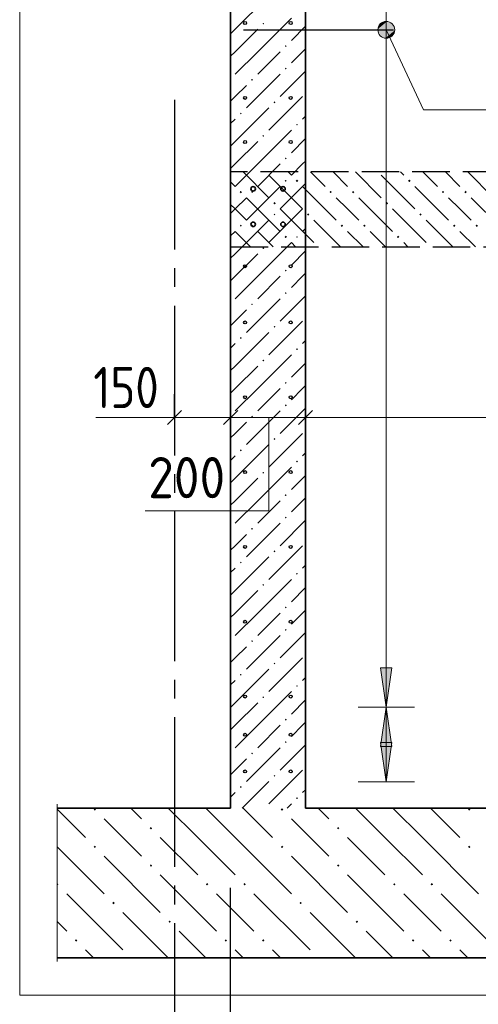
# Model space of a CAD drawing. Header units: millimetres. Extents: x 0 to 21000, y -5 to 14855.
# Tile 3 of 31: x 1837 to 3062, y 1761 to 4392. Entities that reach past the tile are written whole.
import ezdxf

# ---------------------------------------------------------------- set-up
doc = ezdxf.new("R2010")
doc.units = ezdxf.units.MM
doc.linetypes.add('______2', pattern=[135, 100, -35])
doc.linetypes.add('______5', pattern=[550, 400, -50, 50, -50])
for name, color, linetype, lineweight in [('Standard', 7, 'Continuous', 25), ('Общий02', 7, 'Continuous', 18), ('Позиционная метка линия выноска', 7, 'Continuous', 13), ('Примечания', 7, 'Continuous', 13), ('Размерная линия_ общее', 7, 'Continuous', 13), ('Стена обрамление Г-обр.', 7, 'Continuous', 25), ('Стена Хомут', 7, 'Continuous', 25)]:
    doc.layers.add(name, color=color, linetype=linetype, lineweight=lineweight)
for name, color, linetype, lineweight, true_color in [('ЖБ Перекрытие верхний уровень', 7, 'Continuous', 25, 0xe0e0ff), ('ЖБ Плита Фундамента верхний уровень', 7, 'Continuous', 25, 0x783c14), ('ЖБ Стена верхний уровень', 7, 'Continuous', 25, 0x006e00)]:
    doc.layers.add(name, color=color, linetype=linetype, lineweight=lineweight, true_color=true_color)
doc.layers.add('Оси', color=7, linetype='______5', true_color=0x656565)
doc.layers.add('Размерная выноска', color=7, linetype='Continuous')
doc.styles.add('ISOCPEUR', font='txt')

msp = doc.modelspace()

# ---------------------------------------------------------------- hatches: boundary and pattern name
at = {"layer": 'ЖБ Перекрытие верхний уровень', "linetype": 'Continuous', "lineweight": 18, "transparency": 33554687}
for points in [[(2574.6, 3961.3), (2577.8, 3964.6), (2581.1, 3961.3), (2577.8, 3958.1)], [(2874.6, 3961.3), (2877.8, 3964.6), (2881.1, 3961.3), (2877.8, 3958.1)], [(2424.6, 3931.3), (2427.8, 3934.6), (2431.1, 3931.3), (2427.8, 3928.1)], [(2664.6, 3931.3), (2667.8, 3934.6), (2671.1, 3931.3), (2667.8, 3928.1)], [(2724.6, 3931.3), (2727.8, 3934.6), (2731.1, 3931.3), (2727.8, 3928.1)], [(2964.6, 3931.3), (2967.8, 3934.6), (2971.1, 3931.3), (2967.8, 3928.1)], [(3024.6, 3931.3), (3027.8, 3934.6), (3031.1, 3931.3), (3027.8, 3928.1)], [(2514.6, 3901.3), (2517.8, 3904.6), (2521.1, 3901.3), (2517.8, 3898.1)], [(2814.6, 3901.3), (2817.8, 3904.6), (2821.1, 3901.3), (2817.8, 3898.1)], [(2604.6, 3871.3), (2607.8, 3874.6), (2611.1, 3871.3), (2607.8, 3868.1)], [(2904.6, 3871.3), (2907.8, 3874.6), (2911.1, 3871.3), (2907.8, 3868.1)], [(2400.6, 3841.8), (2401.1, 3841.3), (2400.6, 3840.9)], [(2454.6, 3841.3), (2457.8, 3844.6), (2461.1, 3841.3), (2457.8, 3838.1)], [(2694.6, 3841.3), (2697.8, 3844.6), (2701.1, 3841.3), (2697.8, 3838.1)], [(2754.6, 3841.3), (2757.8, 3844.6), (2761.1, 3841.3), (2757.8, 3838.1)], [(2994.6, 3841.3), (2997.8, 3844.6), (3001.1, 3841.3), (2997.8, 3838.1)], [(3054.6, 3841.3), (3057.8, 3844.6), (3061.1, 3841.3), (3057.8, 3838.1)], [(2544.6, 3811.3), (2547.8, 3814.6), (2551.1, 3811.3), (2547.8, 3808.1)], [(2844.6, 3811.3), (2847.8, 3814.6), (2851.1, 3811.3), (2847.8, 3808.1)]]:
    msp.add_hatch(color=7, dxfattribs=at).paths.add_polyline_path(points, flags=16)
at = {"layer": 'ЖБ Плита Фундамента верхний уровень', "linetype": 'Continuous', "lineweight": 18, "transparency": 33554687}
for points in [[(2034.6, 2281.3), (2037.8, 2284.6), (2041.1, 2281.3), (2037.8, 2278.1)], [(2534.6, 2281.3), (2537.8, 2284.6), (2541.1, 2281.3), (2537.8, 2278.1)], [(3034.6, 2281.3), (3037.8, 2284.6), (3041.1, 2281.3), (3037.8, 2278.1)], [(2184.6, 2231.3), (2187.8, 2234.6), (2191.1, 2231.3), (2187.8, 2228.1)], [(2684.6, 2231.3), (2687.8, 2234.6), (2691.1, 2231.3), (2687.8, 2228.1)], [(2034.6, 2181.3), (2037.8, 2184.6), (2041.1, 2181.3), (2037.8, 2178.1)], [(2534.6, 2181.3), (2537.8, 2184.6), (2541.1, 2181.3), (2537.8, 2178.1)], [(3034.6, 2181.3), (3037.8, 2184.6), (3041.1, 2181.3), (3037.8, 2178.1)], [(2184.6, 2131.3), (2187.8, 2134.6), (2191.1, 2131.3), (2187.8, 2128.1)], [(2684.6, 2131.3), (2687.8, 2134.6), (2691.1, 2131.3), (2687.8, 2128.1)], [(1937.4, 2084.1), (1937.8, 2084.6), (1941.1, 2081.3), (1937.8, 2078.1), (1937.4, 2078.6)], [(2334.6, 2081.3), (2337.8, 2084.6), (2341.1, 2081.3), (2337.8, 2078.1)], [(2434.6, 2081.3), (2437.8, 2084.6), (2441.1, 2081.3), (2437.8, 2078.1)], [(2834.6, 2081.3), (2837.8, 2084.6), (2841.1, 2081.3), (2837.8, 2078.1)], [(2934.6, 2081.3), (2937.8, 2084.6), (2941.1, 2081.3), (2937.8, 2078.1)], [(2084.6, 2031.3), (2087.8, 2034.6), (2091.1, 2031.3), (2087.8, 2028.1)], [(2584.6, 2031.3), (2587.8, 2034.6), (2591.1, 2031.3), (2587.8, 2028.1)], [(2234.6, 1981.3), (2237.8, 1984.6), (2241.1, 1981.3), (2237.8, 1978.1)], [(2734.6, 1981.3), (2737.8, 1984.6), (2741.1, 1981.3), (2737.8, 1978.1)], [(1984.6, 1931.3), (1987.8, 1934.6), (1991.1, 1931.3), (1987.8, 1928.1)], [(2384.6, 1931.3), (2387.8, 1934.6), (2391.1, 1931.3), (2387.8, 1928.1)], [(2484.6, 1931.3), (2487.8, 1934.6), (2491.1, 1931.3), (2487.8, 1928.1)], [(2884.6, 1931.3), (2887.8, 1934.6), (2891.1, 1931.3), (2887.8, 1928.1)], [(2984.6, 1931.3), (2987.8, 1934.6), (2991.1, 1931.3), (2987.8, 1928.1)]]:
    msp.add_hatch(color=7, dxfattribs=at).paths.add_polyline_path(points, flags=16)
at = {"layer": 'ЖБ Стена верхний уровень', "linetype": 'Continuous', "lineweight": 18, "transparency": 33554687}
for points in [[(2485.3, 4381.3), (2487.8, 4383.8), (2490.3, 4381.3), (2487.8, 4378.8)], [(2545.3, 4321.3), (2547.8, 4323.8), (2550.3, 4321.3), (2547.8, 4318.8)], [(2545.3, 4261.3), (2547.8, 4263.8), (2550.3, 4261.3), (2547.8, 4258.8)], [(2455.3, 4231.3), (2457.8, 4233.8), (2460.3, 4231.3), (2457.8, 4228.8)], [(2515.3, 4171.3), (2517.8, 4173.8), (2520.3, 4171.3), (2517.8, 4168.8)], [(2425.3, 4141.3), (2427.8, 4143.8), (2430.3, 4141.3), (2427.8, 4138.8)], [(2575.3, 4111.3), (2577.8, 4113.8), (2580.3, 4111.3), (2577.8, 4108.8)], [(2485.3, 4081.3), (2487.8, 4083.8), (2490.3, 4081.3), (2487.8, 4078.8)], [(2545.3, 4021.3), (2547.8, 4023.8), (2550.3, 4021.3), (2547.8, 4018.8)], [(2545.3, 3961.3), (2547.8, 3963.8), (2550.3, 3961.3), (2547.8, 3958.8)], [(2455.3, 3931.3), (2457.8, 3933.8), (2460.3, 3931.3), (2457.8, 3928.8)], [(2515.3, 3871.3), (2517.8, 3873.8), (2520.3, 3871.3), (2517.8, 3868.8)], [(2425.3, 3841.3), (2427.8, 3843.8), (2430.3, 3841.3), (2427.8, 3838.8)], [(2575.3, 3811.3), (2577.8, 3813.8), (2580.3, 3811.3), (2577.8, 3808.8)], [(2485.3, 3781.3), (2487.8, 3783.8), (2490.3, 3781.3), (2487.8, 3778.8)], [(2545.3, 3721.3), (2547.8, 3723.8), (2550.3, 3721.3), (2547.8, 3718.8)], [(2545.3, 3661.3), (2547.8, 3663.8), (2550.3, 3661.3), (2547.8, 3658.8)], [(2455.3, 3631.3), (2457.8, 3633.8), (2460.3, 3631.3), (2457.8, 3628.8)], [(2515.3, 3571.3), (2517.8, 3573.8), (2520.3, 3571.3), (2517.8, 3568.8)], [(2425.3, 3541.3), (2427.8, 3543.8), (2430.3, 3541.3), (2427.8, 3538.8)], [(2575.3, 3511.3), (2577.8, 3513.8), (2580.3, 3511.3), (2577.8, 3508.8)], [(2485.3, 3481.3), (2487.8, 3483.8), (2490.3, 3481.3), (2487.8, 3478.8)], [(2545.3, 3421.3), (2547.8, 3423.8), (2550.3, 3421.3), (2547.8, 3418.8)], [(2545.3, 3361.3), (2547.8, 3363.8), (2550.3, 3361.3), (2547.8, 3358.8)], [(2455.3, 3331.3), (2457.8, 3333.8), (2460.3, 3331.3), (2457.8, 3328.8)], [(2515.3, 3271.3), (2517.8, 3273.8), (2520.3, 3271.3), (2517.8, 3268.8)], [(2425.3, 3241.3), (2427.8, 3243.8), (2430.3, 3241.3), (2427.8, 3238.8)], [(2575.3, 3211.3), (2577.8, 3213.8), (2580.3, 3211.3), (2577.8, 3208.8)], [(2485.3, 3181.3), (2487.8, 3183.8), (2490.3, 3181.3), (2487.8, 3178.8)], [(2545.3, 3121.3), (2547.8, 3123.8), (2550.3, 3121.3), (2547.8, 3118.8)], [(2545.3, 3061.3), (2547.8, 3063.8), (2550.3, 3061.3), (2547.8, 3058.8)], [(2455.3, 3031.3), (2457.8, 3033.8), (2460.3, 3031.3), (2457.8, 3028.8)], [(2515.3, 2971.3), (2517.8, 2973.8), (2520.3, 2971.3), (2517.8, 2968.8)], [(2425.3, 2941.3), (2427.8, 2943.8), (2430.3, 2941.3), (2427.8, 2938.8)], [(2575.3, 2911.3), (2577.8, 2913.8), (2580.3, 2911.3), (2577.8, 2908.8)], [(2485.3, 2881.3), (2487.8, 2883.8), (2490.3, 2881.3), (2487.8, 2878.8)], [(2545.3, 2821.3), (2547.8, 2823.8), (2550.3, 2821.3), (2547.8, 2818.8)], [(2545.3, 2761.3), (2547.8, 2763.8), (2550.3, 2761.3), (2547.8, 2758.8)], [(2455.3, 2731.3), (2457.8, 2733.8), (2460.3, 2731.3), (2457.8, 2728.8)], [(2515.3, 2671.3), (2517.8, 2673.8), (2520.3, 2671.3), (2517.8, 2668.8)], [(2425.3, 2641.3), (2427.8, 2643.8), (2430.3, 2641.3), (2427.8, 2638.8)], [(2575.3, 2611.3), (2577.8, 2613.8), (2580.3, 2611.3), (2577.8, 2608.8)], [(2485.3, 2581.3), (2487.8, 2583.8), (2490.3, 2581.3), (2487.8, 2578.8)], [(2545.3, 2521.3), (2547.8, 2523.8), (2550.3, 2521.3), (2547.8, 2518.8)], [(2545.3, 2461.3), (2547.8, 2463.8), (2550.3, 2461.3), (2547.8, 2458.8)], [(2455.3, 2431.3), (2457.8, 2433.8), (2460.3, 2431.3), (2457.8, 2428.8)], [(2515.3, 2371.3), (2517.8, 2373.8), (2520.3, 2371.3), (2517.8, 2368.8)], [(2425.3, 2341.3), (2427.8, 2343.8), (2430.3, 2341.3), (2427.8, 2338.8)], [(2575.3, 2311.3), (2577.8, 2313.8), (2580.3, 2311.3), (2577.8, 2308.8)]]:
    msp.add_hatch(color=7, dxfattribs=at).paths.add_polyline_path(points, flags=16)
at = {"layer": 'Общий02', "linetype": 'Continuous', "lineweight": 13, "transparency": 33554687}
for points in [[(2831.2, 2660), (2816.2, 2555), (2801.2, 2660)], [(2831.2, 2460), (2816.2, 2355), (2801.2, 2460)]]:
    msp.add_hatch(color=7, dxfattribs=at).paths.add_polyline_path(points, flags=16)
msp.add_hatch(color=7, dxfattribs=at).paths.add_polyline_path([(2831.2, 2450), (2816.2, 2555), (2801.2, 2450)])
at = {"layer": 'Позиционная метка линия выноска', "linetype": 'Continuous', "lineweight": 13, "transparency": 33554687}
for points in [[(2794, 4367.1), (2829, 4383.4), (2818.3, 4387.3)], [(2794, 4367.1), (2818.3, 4387.3), (2797.9, 4377.9)], [(2795.8, 4355.6), (2829, 4383.4), (2794, 4367.1)], [(2795.8, 4355.6), (2836.6, 4374.5), (2829, 4383.4)], [(2803.4, 4346.7), (2836.6, 4374.5), (2795.8, 4355.6)], [(2797.9, 4377.9), (2818.3, 4387.3), (2806.8, 4385.4)], [(2803.4, 4346.7), (2838.5, 4363), (2836.6, 4374.5)], [(2814.2, 4342.8), (2838.5, 4363), (2803.4, 4346.7)], [(2814.2, 4342.8), (2834.6, 4352.2), (2838.5, 4363)], [(2834.6, 4352.2), (2814.2, 4342.8), (2825.7, 4344.6)]]:
    msp.add_hatch(color=7, dxfattribs=at).paths.add_polyline_path(points)

# ---------------------------------------------------------------- linework, layer by layer
at = {"layer": 'Standard', "color": 254, "linetype": 'Continuous', "lineweight": 13, "true_color": 0xc4c4ff, "transparency": 33554687}
msp.add_lwpolyline([(1837.4, 1785), (5919, 1785), (5919, 13785), (1837.4, 13785), (1837.4, 1785)], dxfattribs=at)
at = {"layer": 'ЖБ Перекрытие верхний уровень', "color": 7, "linetype": '______2', "lineweight": 25, "transparency": 33554687}
for p, q in [((2400.6, 3985), (2400.6, 3785)), ((5550.6, 3985), (2400.6, 3985)), ((2400.6, 3785), (5550.6, 3785))]:
    msp.add_line(p, q, dxfattribs=at)
at = {"layer": 'ЖБ Перекрытие верхний уровень', "color": 9, "linetype": 'Continuous', "lineweight": 18, "true_color": 0xc7c7c7, "transparency": 33554687}
for p, q in [((2434.1, 3985), (2502.8, 3916.3)), ((2502.8, 3976.3), (2592.8, 3886.3)), ((2562.8, 3976.3), (2554.1, 3985)), ((2614.1, 3985), (2652.8, 3946.3)), ((2674.1, 3985), (2712.8, 3946.3)), ((2734.1, 3985), (2802.8, 3916.3)), ((2802.8, 3976.3), (2892.8, 3886.3)), ((2862.8, 3976.3), (2854.1, 3985)), ((2914.1, 3985), (2952.8, 3946.3)), ((2974.1, 3985), (3012.8, 3946.3)), ((3034.1, 3985), (3102.8, 3916.3)), ((2400.6, 3958.5), (2412.8, 3946.3)), ((2592.8, 3946.3), (2682.8, 3856.3)), ((2892.8, 3946.3), (2982.8, 3856.3)), ((2412.8, 3886.3), (2400.6, 3898.5)), ((2442.8, 3916.3), (2532.8, 3826.3)), ((2712.8, 3886.3), (2682.8, 3916.3)), ((2742.8, 3916.3), (2832.8, 3826.3)), ((3012.8, 3886.3), (2982.8, 3916.3)), ((3042.8, 3916.3), (3132.8, 3826.3)), ((2442.8, 3856.3), (2412.8, 3886.3)), ((2532.8, 3886.3), (2622.8, 3796.3)), ((2742.8, 3856.3), (2712.8, 3886.3)), ((2832.8, 3886.3), (2922.8, 3796.3)), ((3042.8, 3856.3), (3012.8, 3886.3)), ((2694.1, 3785), (2622.8, 3856.3)), ((2994.1, 3785), (2922.8, 3856.3)), ((2412.8, 3826.3), (2454.1, 3785)), ((2472.8, 3826.3), (2514.1, 3785)), ((2712.8, 3826.3), (2754.1, 3785)), ((2772.8, 3826.3), (2814.1, 3785)), ((3012.8, 3826.3), (3054.1, 3785)), ((2574.1, 3785), (2562.8, 3796.3)), ((2874.1, 3785), (2862.8, 3796.3))]:
    msp.add_line(p, q, dxfattribs=at)
at = {"layer": 'ЖБ Плита Фундамента верхний уровень', "color": 7, "linetype": 'Continuous', "lineweight": 35, "transparency": 33554687}
for p, q in [((2400.6, 2285), (1937.4, 2285)), ((5370.6, 2285), (2600.6, 2285)), ((1937.4, 1885), (5819, 1885))]:
    msp.add_line(p, q, dxfattribs=at)
at = {"layer": 'ЖБ Плита Фундамента верхний уровень', "color": 252, "linetype": 'Continuous', "lineweight": 18, "true_color": 0x8f8f8f, "transparency": 33554687}
for p, q in [((1937.4, 2281.8), (2012.8, 2206.3)), ((2134.1, 2285), (2162.8, 2256.3)), ((2312.8, 2206.3), (2234.1, 2285)), ((2334.1, 2285), (2412.8, 2206.3)), ((2434.1, 2285), (2512.8, 2206.3)), ((2634.1, 2285), (2662.8, 2256.3)), ((2812.8, 2206.3), (2734.1, 2285)), ((2834.1, 2285), (2912.8, 2206.3)), ((2934.1, 2285), (3012.8, 2206.3)), ((2112.8, 2206.3), (2062.8, 2256.3)), ((2612.8, 2206.3), (2562.8, 2256.3)), ((2162.8, 2156.3), (2112.8, 2206.3)), ((2212.8, 2206.3), (2312.8, 2106.3)), ((2312.8, 2206.3), (2412.8, 2106.3)), ((2412.8, 2206.3), (2562.8, 2056.3)), ((2662.8, 2156.3), (2612.8, 2206.3)), ((2712.8, 2206.3), (2812.8, 2106.3)), ((2812.8, 2206.3), (2912.8, 2106.3)), ((2912.8, 2206.3), (3062.8, 2056.3)), ((1937.4, 2181.8), (2062.8, 2056.3)), ((2062.8, 2156.3), (2212.8, 2006.3)), ((2562.8, 2156.3), (2712.8, 2006.3)), ((2212.8, 2106.3), (2362.8, 1956.3)), ((2712.8, 2106.3), (2862.8, 1956.3)), ((1962.8, 2056.3), (2112.8, 1906.3)), ((2412.8, 2006.3), (2362.8, 2056.3)), ((2462.8, 2056.3), (2612.8, 1906.3)), ((2912.8, 2006.3), (2862.8, 2056.3)), ((2962.8, 2056.3), (3112.8, 1906.3)), ((2112.8, 2006.3), (2234.1, 1885)), ((2462.8, 1956.3), (2412.8, 2006.3)), ((2612.8, 2006.3), (2734.1, 1885)), ((2962.8, 1956.3), (2912.8, 2006.3)), ((1962.8, 1956.3), (1937.4, 1981.8)), ((2334.1, 1885), (2262.8, 1956.3)), ((2834.1, 1885), (2762.8, 1956.3)), ((2012.8, 1906.3), (2034.1, 1885)), ((2412.8, 1906.3), (2434.1, 1885)), ((2512.8, 1906.3), (2534.1, 1885)), ((2912.8, 1906.3), (2934.1, 1885)), ((3012.8, 1906.3), (3034.1, 1885))]:
    msp.add_line(p, q, dxfattribs=at)
at = {"layer": 'ЖБ Стена верхний уровень', "color": 7, "linetype": 'Continuous', "lineweight": 35, "transparency": 33554687}
for p, q in [((2400.6, 5025), (2400.6, 2285)), ((2600.6, 2285), (2600.6, 5025))]:
    msp.add_line(p, q, dxfattribs=at)
at = {"layer": 'ЖБ Стена верхний уровень', "color": 251, "linetype": 'Continuous', "lineweight": 18, "true_color": 0x494949, "transparency": 33554687}
for p, q in [((2412.8, 4366.3), (2502.8, 4456.3)), ((2472.8, 4306.3), (2562.8, 4396.3)), ((2600.6, 4374.2), (2562.8, 4336.3)), ((2412.8, 4366.3), (2400.6, 4354.2)), ((2472.8, 4366.3), (2412.8, 4306.3)), ((2412.8, 4306.3), (2400.6, 4294.2)), ((2472.8, 4306.3), (2412.8, 4246.3)), ((2532.8, 4306.3), (2472.8, 4246.3)), ((2562.8, 4276.3), (2592.8, 4306.3)), ((2592.8, 4306.3), (2600.6, 4314.2)), ((2532.8, 4246.3), (2442.8, 4156.3)), ((2600.6, 4254.2), (2532.8, 4186.3)), ((2412.8, 4186.3), (2442.8, 4216.3)), ((2400.6, 4174.1), (2412.8, 4186.3)), ((2592.8, 4186.3), (2502.8, 4096.3)), ((2412.8, 4066.3), (2502.8, 4156.3)), ((2600.6, 4134.2), (2592.8, 4126.3)), ((2412.8, 4126.3), (2400.6, 4114.2)), ((2472.8, 4006.3), (2562.8, 4096.3)), ((2412.8, 4066.3), (2400.6, 4054.2)), ((2472.8, 4066.3), (2412.8, 4006.3)), ((2600.6, 4074.2), (2562.8, 4036.3)), ((2412.8, 4006.3), (2400.6, 3994.2)), ((2472.8, 4006.3), (2412.8, 3946.3)), ((2532.8, 4006.3), (2472.8, 3946.3)), ((2562.8, 3976.3), (2592.8, 4006.3)), ((2592.8, 4006.3), (2600.6, 4014.2)), ((2600.6, 3954.2), (2532.8, 3886.3)), ((2532.8, 3946.3), (2442.8, 3856.3)), ((2412.8, 3886.3), (2442.8, 3916.3)), ((2400.6, 3874.1), (2412.8, 3886.3)), ((2592.8, 3886.3), (2502.8, 3796.3)), ((2412.8, 3766.3), (2502.8, 3856.3)), ((2412.8, 3826.3), (2400.6, 3814.2)), ((2600.6, 3834.2), (2592.8, 3826.3)), ((2472.8, 3706.3), (2562.8, 3796.3)), ((2412.8, 3766.3), (2400.6, 3754.2)), ((2472.8, 3766.3), (2412.8, 3706.3)), ((2600.6, 3774.2), (2562.8, 3736.3)), ((2592.8, 3706.3), (2600.6, 3714.2)), ((2412.8, 3706.3), (2400.6, 3694.2)), ((2472.8, 3706.3), (2412.8, 3646.3)), ((2532.8, 3706.3), (2472.8, 3646.3)), ((2562.8, 3676.3), (2592.8, 3706.3)), ((2532.8, 3646.3), (2442.8, 3556.3)), ((2600.6, 3654.2), (2532.8, 3586.3)), ((2412.8, 3586.3), (2442.8, 3616.3)), ((2400.6, 3574.1), (2412.8, 3586.3)), ((2592.8, 3586.3), (2502.8, 3496.3)), ((2412.8, 3466.3), (2502.8, 3556.3)), ((2412.8, 3526.3), (2400.6, 3514.2)), ((2600.6, 3534.2), (2592.8, 3526.3)), ((2472.8, 3406.3), (2562.8, 3496.3)), ((2600.6, 3474.2), (2562.8, 3436.3)), ((2412.8, 3466.3), (2400.6, 3454.2)), ((2472.8, 3466.3), (2412.8, 3406.3)), ((2412.8, 3406.3), (2400.6, 3394.2)), ((2472.8, 3406.3), (2412.8, 3346.3)), ((2532.8, 3406.3), (2472.8, 3346.3)), ((2562.8, 3376.3), (2592.8, 3406.3)), ((2592.8, 3406.3), (2600.6, 3414.2)), ((2532.8, 3346.3), (2442.8, 3256.3)), ((2600.6, 3354.2), (2532.8, 3286.3)), ((2412.8, 3286.3), (2442.8, 3316.3)), ((2400.6, 3274.1), (2412.8, 3286.3)), ((2592.8, 3286.3), (2502.8, 3196.3)), ((2412.8, 3166.3), (2502.8, 3256.3)), ((2412.8, 3226.3), (2400.6, 3214.2)), ((2600.6, 3234.2), (2592.8, 3226.3)), ((2472.8, 3106.3), (2562.8, 3196.3)), ((2412.8, 3166.3), (2400.6, 3154.2)), ((2472.8, 3166.3), (2412.8, 3106.3)), ((2600.6, 3174.2), (2562.8, 3136.3)), ((2412.8, 3106.3), (2400.6, 3094.2)), ((2472.8, 3106.3), (2412.8, 3046.3)), ((2532.8, 3106.3), (2472.8, 3046.3)), ((2562.8, 3076.3), (2592.8, 3106.3)), ((2592.8, 3106.3), (2600.6, 3114.2)), ((2600.6, 3054.2), (2532.8, 2986.3)), ((2532.8, 3046.3), (2442.8, 2956.3)), ((2412.8, 2986.3), (2442.8, 3016.3)), ((2400.6, 2974.1), (2412.8, 2986.3)), ((2592.8, 2986.3), (2502.8, 2896.3)), ((2412.8, 2866.3), (2502.8, 2956.3)), ((2412.8, 2926.3), (2400.6, 2914.2)), ((2600.6, 2934.2), (2592.8, 2926.3)), ((2472.8, 2806.3), (2562.8, 2896.3)), ((2600.6, 2874.2), (2562.8, 2836.3)), ((2412.8, 2866.3), (2400.6, 2854.2)), ((2472.8, 2866.3), (2412.8, 2806.3)), ((2412.8, 2806.3), (2400.6, 2794.2)), ((2472.8, 2806.3), (2412.8, 2746.3)), ((2532.8, 2806.3), (2472.8, 2746.3)), ((2562.8, 2776.3), (2592.8, 2806.3)), ((2592.8, 2806.3), (2600.6, 2814.2)), ((2532.8, 2746.3), (2442.8, 2656.3)), ((2600.6, 2754.2), (2532.8, 2686.3)), ((2412.8, 2686.3), (2442.8, 2716.3)), ((2400.6, 2674.1), (2412.8, 2686.3)), ((2592.8, 2686.3), (2502.8, 2596.3)), ((2412.8, 2566.3), (2502.8, 2656.3)), ((2600.6, 2634.2), (2592.8, 2626.3)), ((2412.8, 2626.3), (2400.6, 2614.2)), ((2472.8, 2506.3), (2562.8, 2596.3)), ((2412.8, 2566.3), (2400.6, 2554.2)), ((2472.8, 2566.3), (2412.8, 2506.3)), ((2600.6, 2574.2), (2562.8, 2536.3)), ((2412.8, 2506.3), (2400.6, 2494.2)), ((2472.8, 2506.3), (2412.8, 2446.3)), ((2532.8, 2506.3), (2472.8, 2446.3)), ((2562.8, 2476.3), (2592.8, 2506.3)), ((2592.8, 2506.3), (2600.6, 2514.2)), ((2600.6, 2454.2), (2532.8, 2386.3)), ((2532.8, 2446.3), (2442.8, 2356.3)), ((2412.8, 2386.3), (2442.8, 2416.3)), ((2400.6, 2374.1), (2412.8, 2386.3)), ((2592.8, 2386.3), (2502.8, 2296.3)), ((2431.5, 2285), (2502.8, 2356.3)), ((2412.8, 2326.3), (2400.6, 2314.2)), ((2600.6, 2334.2), (2592.8, 2326.3)), ((2551.5, 2285), (2562.8, 2296.3))]:
    msp.add_line(p, q, dxfattribs=at)
at = {"layer": 'Общий02', "color": 251, "linetype": 'Continuous', "lineweight": 13, "true_color": 0x494949, "transparency": 33554687}
for p, q in [((2816.2, 2555), (2816.2, 4755)), ((2816.2, 2555), (2801.2, 2660)), ((2801.2, 2660), (2831.2, 2660)), ((2816.2, 2660), (2816.2, 2667.5)), ((2831.2, 2660), (2816.2, 2555)), ((2891.2, 2555), (2741.2, 2555)), ((2816.2, 2555), (2801.2, 2450)), ((2816.2, 2355), (2816.2, 2555)), ((2816.2, 2555), (2816.2, 2555)), ((2816.2, 2555), (2816.2, 2555)), ((2816.2, 2555), (2816.2, 2555)), ((2831.2, 2450), (2816.2, 2555)), ((2816.2, 2555), (2816.2, 2555)), ((2816.2, 2555), (2816.2, 2555)), ((2816.2, 2555), (2816.2, 2555)), ((2816.2, 2355), (2801.2, 2460)), ((2801.2, 2460), (2831.2, 2460)), ((2801.2, 2450), (2831.2, 2450)), ((2816.2, 2460), (2816.2, 2467.5)), ((2831.2, 2460), (2816.2, 2355)), ((2816.2, 2450), (2816.2, 2442.5)), ((2891.2, 2355), (2741.2, 2355)), ((2816.2, 2355), (2816.2, 2355)), ((2816.2, 2355), (2816.2, 2355)), ((2816.2, 2355), (2816.2, 2355))]:
    msp.add_line(p, q, dxfattribs=at)
at = {"layer": 'Оси', "color": 8, "linetype": '______5', "lineweight": -3, "transparency": 33554687}
msp.add_line((2250.6, 4177.7), (2250.6, 916.8), dxfattribs=at)
at = {"layer": 'Позиционная метка линия выноска', "color": 7, "linetype": 'Continuous', "lineweight": 13, "transparency": 33554687}
for p, q in [((2806.8, 4385.4), (2806.8, 4385.4)), ((2836.6, 4374.5), (2836.6, 4374.5)), ((2795.8, 4355.6), (2795.8, 4355.6)), ((2825.7, 4344.6), (2825.7, 4344.6))]:
    msp.add_line(p, q, dxfattribs=at)
msp.add_lwpolyline([(3205.7, 4151.2), (2915.7, 4151.2), (2816.2, 4365)], dxfattribs=at)
msp.add_circle((2816.2, 4365), 22.5, dxfattribs=at)
at = {"layer": 'Примечания', "color": 7, "linetype": 'Continuous', "lineweight": 13, "transparency": 33554687}
msp.add_line((2250.6, 3329.1), (2040.6, 3329.1), dxfattribs=at)
msp.add_lwpolyline([(2502.7, 3329.1), (2502.7, 3079.1), (2172.7, 3079.1)], dxfattribs=at)
at = {"layer": 'Размерная выноска', "color": 7, "linetype": 'Continuous', "lineweight": 13, "transparency": 33554687}
msp.add_line((1937.4, 1875), (1937.4, 2295.1), dxfattribs=at)
at = {"layer": 'Размерная линия_ общее', "color": 253, "linetype": 'Continuous', "lineweight": -3, "true_color": 0xa0a0a0, "transparency": 33554687}
for p, q in [((2250.6, 3329.1), (2250.6, 3391.6)), ((2400.6, 3329.1), (2400.6, 3391.6)), ((2600.6, 3329.1), (2600.6, 3391.6)), ((2250.6, 3329.1), (2250.6, 3266.6)), ((2400.6, 3329.1), (2400.6, 3266.6)), ((2600.6, 3329.1), (2600.6, 3266.6))]:
    msp.add_line(p, q, dxfattribs=at)
at = {"layer": 'Размерная линия_ общее', "color": 7, "linetype": 'Continuous', "lineweight": 25, "transparency": 33554687}
for p, q in [((2231.9, 3310.3), (2269.4, 3347.8)), ((2381.9, 3310.3), (2419.4, 3347.8)), ((2581.9, 3310.3), (2619.4, 3347.8))]:
    msp.add_line(p, q, dxfattribs=at)
at = {"layer": 'Размерная линия_ общее', "color": 7, "linetype": 'Continuous', "lineweight": 13, "transparency": 33554687}
for p, q in [((2250.6, 3329.1), (2213.1, 3329.1)), ((2400.6, 3329.1), (2600.6, 3329.1)), ((2600.6, 3329.1), (5370.6, 3329.1))]:
    msp.add_line(p, q, dxfattribs=at)
msp.add_lwpolyline([(2250.6, 3329.1), (2255.6, 3329.1), (2255.6, 3329.1), (2400.6, 3329.1)], dxfattribs=at)
at = {"layer": 'Размерная линия_ общее', "color": 253, "linetype": 'Continuous', "lineweight": -3, "true_color": 0xa0a0a0, "transparency": 33554687}
msp.add_lwpolyline([(2400.6, 1420.7), (2400.6, 1429.2), (2400.6, 1429.2), (2400.6, 2072)], dxfattribs=at)
at = {"layer": 'Стена обрамление Г-обр.', "color": 7, "linetype": 'Continuous', "lineweight": 35, "transparency": 33554687}
for centre in [(2460.6, 3940), (2540.6, 3940), (2460.6, 3845), (2540.6, 3845)]:
    msp.add_circle(centre, 6, dxfattribs=at)
at = {"layer": 'Стена Хомут', "color": 36, "linetype": 'Continuous', "lineweight": 25, "true_color": 0x6e3c1e, "transparency": 33554687}
msp.add_line((2434.6, 4365), (2835.4, 4365), dxfattribs=at)
for centre in [(2439.2, 4383), (2561, 4383), (2439.2, 4183), (2561, 4183), (2439.2, 4065), (2561, 4065), (2439.2, 3733), (2561, 3733), (2439.2, 3583), (2561, 3583), (2439.2, 3383), (2561, 3383), (2439.2, 3183), (2561, 3183), (2439.2, 2983), (2561, 2983), (2439.2, 2783), (2561, 2783), (2439.2, 2583), (2561, 2583), (2439.2, 2481), (2561, 2481), (2439.2, 2383), (2561, 2383)]:
    msp.add_circle(centre, 4, dxfattribs=at)

# ---------------------------------------------------------------- texts
at = {"layer": 'Размерная линия_ общее', "color": 7, "linetype": 'Continuous', "lineweight": 25, "transparency": 33554687, "char_height": 110, "attachment_point": 7, "style": 'ISOCPEUR'}
for s, insert, width in [('\\W0.83;150', (2033.9, 3354.1), 254.286), ('\\W0.91;200', (2180.5, 3113.2), 280.994)]:
    msp.add_mtext(s, dxfattribs=dict(at, insert=insert, width=width))

doc.saveas('drawing.dxf')
